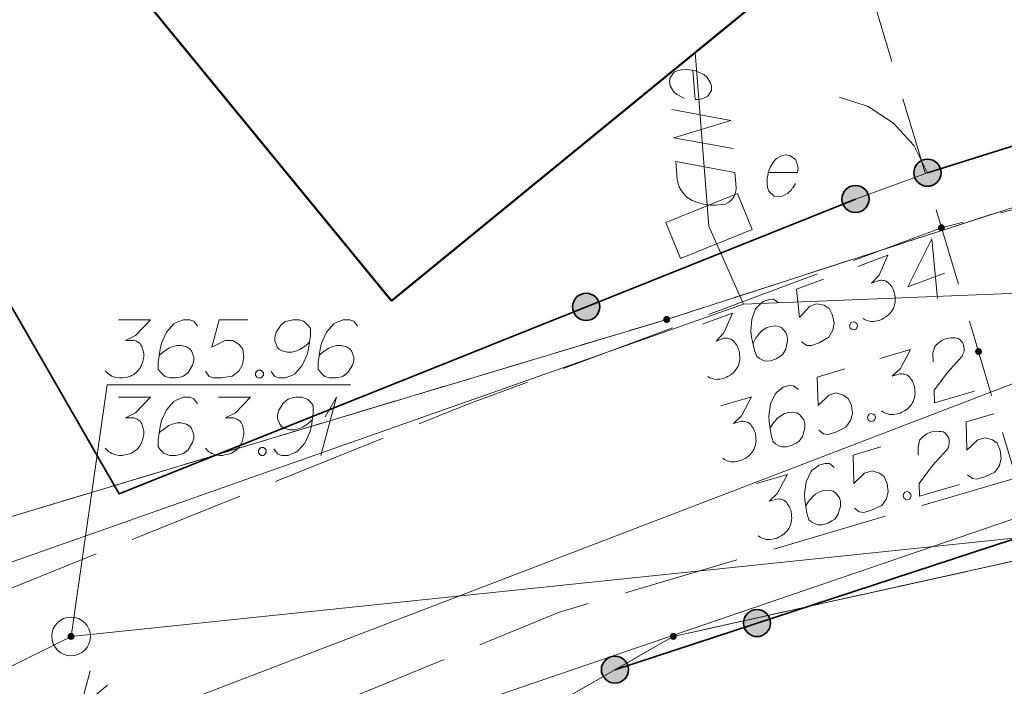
# Model space of a CAD drawing. Header units: metres. Extents: x 5554594 to 5556205, y 5636132 to 5636668.
# Tile 129 of 168: x 5555429 to 5555441, y 5636462 to 5636470. Entities that reach past the tile are written whole.
import ezdxf

# ---------------------------------------------------------------- set-up
doc = ezdxf.new("R2010")
doc.units = ezdxf.units.M
doc.header["$MEASUREMENT"] = 0
doc.header["$XCLIPFRAME"] = 0
for name, pattern in [('L_0_04', [1.5, 1, -0.5]), ('L_0_06', [2, 1.5, -0.5]), ('PRZER1-1', [2, 1, -1]), ('PRZER3-1', [4, 3, -1])]:
    doc.linetypes.add(name, pattern=pattern)
for name, color, linetype, lineweight in [('#digitalizacja', 7, 'Continuous', 18), ('#przekroje', 7, 'L_0_04', 18), ('#RASTER', 7, 'Continuous', 18), ('#skartowane', 7, 'Continuous', 18)]:
    doc.layers.add(name, color=color, linetype=linetype, lineweight=lineweight)
for name, color, linetype, lineweight, true_color in [('GEPPGD', 96, 'Continuous', 18, 0x008000), ('GESBZO', 18, 'Continuous', 50, 0x0a0909), ('GESDZI', 18, 'Continuous', 18, 0x0a0909), ('GESKKL', 96, 'PRZER3-1', 18, 0x008000), ('GESUZY', 96, 'PRZER1-1', 18, 0x008000), ('GULENN', 1, 'Continuous', 18, 0xff0000)]:
    doc.layers.add(name, color=color, linetype=linetype, lineweight=lineweight, true_color=true_color)
picture_1 = doc.add_image_def('image2.tif', size_in_pixel=(18897, 11811))

# ---------------------------------------------------------------- blocks, each defined once
blk = doc.blocks.new('EPPGN')
blk.add_hatch(color=0).paths.add_polyline_path([(0, -0.09), (-0.027812, -0.085595), (-0.052901, -0.072812), (-0.072812, -0.052901), (-0.085595, -0.027812), (-0.09, 0), (-0.085595, 0.027812), (-0.072812, 0.052901), (-0.052901, 0.072812), (-0.027812, 0.085595), (0, 0.09), (0.027812, 0.085595), (0.052901, 0.072812), (0.072812, 0.052901), (0.085595, 0.027812), (0.09, 0), (0.085595, -0.027812), (0.072812, -0.052901), (0.052901, -0.072812), (0.027812, -0.085595)])
blk = doc.blocks.new('SZAFA1_2')
at = {"color": 0, "flags": 128}
blk.add_lwpolyline([(-1, -0.5), (-1, 0.5), (1, 0.5), (1, -0.5), (-1, -0.5)], close=True, dxfattribs=at)
blk = doc.blocks.new('*U315')
at = {"layer": '#skartowane', "color": 36, "linetype": 'ByBlock', "lineweight": 18, "true_color": 0x803300}
for p, q in [((5555429.446, 5636461.267), (5555429.646, 5636462.017)), ((5555429.516, 5636461.532), (5555429.871, 5636461.828)), ((5555429.587, 5636461.591), (5555429.741, 5636461.267))]:
    blk.add_line(p, q, dxfattribs=at)
blk = doc.blocks.new('*U1320')
at = {"layer": '#skartowane', "color": 36, "linetype": 'ByBlock', "lineweight": 18, "true_color": 0x803300}
for q in [(5555432.63, 5636464.799), (5555432.683, 5636465.295)]:
    blk.add_line((5555432.831, 5636465.549), q, dxfattribs=at)
blk = doc.blocks.new('*U1640')
at = {"layer": '#digitalizacja', "color": 36, "linetype": 'ByBlock', "lineweight": 18, "true_color": 0x803300}
for q in [(5555432.63, 5636464.799), (5555432.683, 5636465.295)]:
    blk.add_line((5555432.831, 5636465.549), q, dxfattribs=at)

msp = doc.modelspace()

# ---------------------------------------------------------------- hatches: boundary and pattern name
at = {"layer": '#skartowane', "linetype": 'Continuous', "lineweight": 35}
h = msp.add_hatch(color=7, dxfattribs=at)
edge = h.paths.add_edge_path()
edge.add_arc((5555440.47, 5636468.45), 0.175, 0, 360)
h = msp.add_hatch(color=7, dxfattribs=at)
edge = h.paths.add_edge_path()
edge.add_arc((5555439.54, 5636468.11), 0.175, 0, 360)
at = {"layer": '#skartowane', "linetype": 'Continuous', "lineweight": 18}
h = msp.add_hatch(color=7, dxfattribs=at)
edge = h.paths.add_edge_path()
edge.add_arc((5555440.65, 5636467.74), 0.045, 0, 360)
at = {"layer": '#skartowane', "linetype": 'Continuous', "lineweight": 35}
h = msp.add_hatch(color=7, dxfattribs=at)
edge = h.paths.add_edge_path()
edge.add_arc((5555436.058, 5636466.717), 0.175, 0, 360)
at = {"layer": '#skartowane', "linetype": 'Continuous', "lineweight": 18}
h = msp.add_hatch(color=7, dxfattribs=at)
edge = h.paths.add_edge_path()
edge.add_arc((5555441.13, 5636466.14), 0.045, 0, 360)
at = {"layer": '#skartowane', "linetype": 'Continuous', "lineweight": 35}
h = msp.add_hatch(color=7, dxfattribs=at)
edge = h.paths.add_edge_path()
edge.add_arc((5555438.267, 5636462.632), 0.175, 0, 360)
at = {"layer": '#skartowane', "linetype": 'Continuous', "lineweight": 18}
h = msp.add_hatch(color=7, dxfattribs=at)
edge = h.paths.add_edge_path()
edge.add_arc((5555429.4, 5636462.46), 0.045, 0, 360)
at = {"layer": '#skartowane', "linetype": 'Continuous', "lineweight": 35}
h = msp.add_hatch(color=7, dxfattribs=at)
edge = h.paths.add_edge_path()
edge.add_arc((5555436.43, 5636462.03), 0.175, 0, 360)

# ---------------------------------------------------------------- linework, layer by layer
at = {"layer": '#digitalizacja', "color": 36, "linetype": 'Continuous', "lineweight": 18, "true_color": 0x803300}
msp.add_line((5555429.4, 5636462.46), (5555466.999, 5636466.383), dxfattribs=at)
at = {"layer": '#digitalizacja', "color": 1, "linetype": 'Continuous', "lineweight": 18, "flags": 128}
for points in [[(5555456.683, 5636471.327), (5555448.598, 5636470.002), (5555442.289, 5636466.918), (5555438.092, 5636466.752), (5555427.655, 5636463.077)], [(5555438.092, 5636466.752), (5555437.646, 5636467.761), (5555437.467, 5636470.004)], [(5555437.438, 5636469.774), (5555437.468, 5636469.397), (5555437.527, 5636469.396), (5555437.579, 5636469.412), (5555437.63, 5636469.44), (5555437.678, 5636469.514), (5555437.679, 5636469.574), (5555437.663, 5636469.62), (5555437.623, 5636469.682), (5555437.578, 5636469.72), (5555437.511, 5636469.75), (5555437.462, 5636469.77), (5555437.36, 5636469.785), (5555437.295, 5636469.78), (5555437.243, 5636469.77), (5555437.197, 5636469.749), (5555437.138, 5636469.673), (5555437.136, 5636469.625), (5555437.145, 5636469.579), (5555437.146, 5636469.573), (5555437.187, 5636469.499), (5555437.232, 5636469.461), (5555437.263, 5636469.446), (5555437.269, 5636469.44), (5555437.324, 5636469.415)], [(5555437.164, 5636469.266), (5555437.928, 5636469.126), (5555437.193, 5636468.901), (5555437.957, 5636468.761)], [(5555437.981, 5636468.455), (5555437.997, 5636468.254), (5555437.995, 5636468.213), (5555437.99, 5636468.195), (5555437.981, 5636468.164), (5555437.97, 5636468.146), (5555437.96, 5636468.127), (5555437.933, 5636468.095), (5555437.911, 5636468.076), (5555437.854, 5636468.042), (5555437.725, 5636468.031), (5555437.665, 5636468.033), (5555437.636, 5636468.036), (5555437.606, 5636468.04), (5555437.576, 5636468.043), (5555437.545, 5636468.053), (5555437.509, 5636468.062), (5555437.454, 5636468.081), (5555437.43, 5636468.091), (5555437.361, 5636468.133), (5555437.323, 5636468.171), (5555437.289, 5636468.216), (5555437.262, 5636468.267), (5555437.246, 5636468.313), (5555437.236, 5636468.366), (5555437.218, 5636468.595), (5555437.981, 5636468.455)]]:
    msp.add_lwpolyline(points, dxfattribs=at)
at = {"layer": '#digitalizacja', "color": 7, "linetype": 'Continuous', "lineweight": 18, "flags": 128}
msp.add_lwpolyline([(5555438.414, 5636468.455), (5555438.792, 5636468.455), (5555438.797, 5636468.514), (5555438.786, 5636468.567), (5555438.762, 5636468.621), (5555438.691, 5636468.674), (5555438.632, 5636468.68), (5555438.585, 5636468.668), (5555438.52, 5636468.632), (5555438.478, 5636468.591), (5555438.443, 5636468.526), (5555438.419, 5636468.479), (5555438.396, 5636468.378), (5555438.396, 5636468.313), (5555438.402, 5636468.26), (5555438.419, 5636468.213), (5555438.49, 5636468.148), (5555438.538, 5636468.142), (5555438.585, 5636468.148), (5555438.591, 5636468.148), (5555438.667, 5636468.184), (5555438.709, 5636468.225), (5555438.727, 5636468.254), (5555438.732, 5636468.26), (5555438.762, 5636468.313)], dxfattribs=at)
at = {"layer": '#digitalizacja', "color": 5, "linetype": 'Continuous', "lineweight": 18, "flags": 128}
msp.add_lwpolyline([(5555451.99, 5636467.54), (5555441.906, 5636465.852), (5555428.432, 5636460.691), (5555416.795, 5636454.239), (5555413.272, 5636451.619), (5555410.494, 5636449.408), (5555407.558, 5636446.707)], dxfattribs=at)
at = {"layer": '#digitalizacja', "color": 36, "linetype": 'Continuous', "lineweight": 18, "true_color": 0x803300, "flags": 128}
for points in [[(5555430.014, 5636465.549), (5555430.428, 5636465.549), (5555430.233, 5636465.348), (5555430.103, 5636465.283), (5555430.209, 5636465.283), (5555430.233, 5636465.277), (5555430.244, 5636465.271), (5555430.256, 5636465.265), (5555430.268, 5636465.259), (5555430.292, 5636465.242), (5555430.303, 5636465.224), (5555430.315, 5636465.206), (5555430.321, 5636465.189), (5555430.333, 5636465.147), (5555430.339, 5636465.112), (5555430.339, 5636465.094), (5555430.339, 5636465.07), (5555430.333, 5636465.035), (5555430.327, 5636465.011), (5555430.321, 5636464.988), (5555430.315, 5636464.97), (5555430.309, 5636464.958), (5555430.303, 5636464.946), (5555430.298, 5636464.935), (5555430.286, 5636464.917), (5555430.268, 5636464.893), (5555430.25, 5636464.876), (5555430.239, 5636464.864), (5555430.221, 5636464.852), (5555430.203, 5636464.84), (5555430.18, 5636464.828), (5555430.168, 5636464.822), (5555430.126, 5636464.811), (5555430.091, 5636464.805), (5555430.067, 5636464.799), (5555430.026, 5636464.799), (5555429.979, 5636464.805), (5555429.961, 5636464.811), (5555429.943, 5636464.817), (5555429.926, 5636464.822), (5555429.908, 5636464.834), (5555429.89, 5636464.846), (5555429.861, 5636464.87), (5555429.843, 5636464.893)], [(5555431.036, 5636465.466), (5555430.988, 5636465.531), (5555430.935, 5636465.549), (5555430.853, 5636465.549), (5555430.794, 5636465.525), (5555430.758, 5636465.513), (5555430.729, 5636465.496), (5555430.634, 5636465.389), (5555430.569, 5636465.248), (5555430.551, 5636465.171), (5555430.528, 5636465), (5555430.528, 5636464.911), (5555430.551, 5636464.876), (5555430.599, 5636464.828), (5555430.616, 5636464.817), (5555430.676, 5636464.799), (5555430.752, 5636464.799), (5555430.811, 5636464.811), (5555430.853, 5636464.822), (5555430.912, 5636464.87), (5555430.971, 5636464.964), (5555430.988, 5636465.023), (5555430.988, 5636465.07), (5555430.959, 5636465.147), (5555430.935, 5636465.177), (5555430.894, 5636465.2), (5555430.823, 5636465.218), (5555430.77, 5636465.218), (5555430.705, 5636465.2), (5555430.664, 5636465.183), (5555430.593, 5636465.135), (5555430.557, 5636465.106), (5555430.54, 5636465.088)], [(5555431.307, 5636465.549), (5555431.721, 5636465.549), (5555431.526, 5636465.348), (5555431.396, 5636465.283), (5555431.502, 5636465.283), (5555431.526, 5636465.277), (5555431.538, 5636465.271), (5555431.549, 5636465.265), (5555431.561, 5636465.259), (5555431.585, 5636465.242), (5555431.597, 5636465.224), (5555431.608, 5636465.206), (5555431.614, 5636465.189), (5555431.626, 5636465.147), (5555431.632, 5636465.112), (5555431.632, 5636465.094), (5555431.632, 5636465.07), (5555431.626, 5636465.035), (5555431.62, 5636465.011), (5555431.614, 5636464.988), (5555431.608, 5636464.97), (5555431.603, 5636464.958), (5555431.597, 5636464.946), (5555431.591, 5636464.935), (5555431.579, 5636464.917), (5555431.561, 5636464.893), (5555431.544, 5636464.876), (5555431.532, 5636464.864), (5555431.514, 5636464.852), (5555431.496, 5636464.84), (5555431.473, 5636464.828), (5555431.461, 5636464.822), (5555431.419, 5636464.811), (5555431.384, 5636464.805), (5555431.36, 5636464.799), (5555431.319, 5636464.799), (5555431.272, 5636464.805), (5555431.254, 5636464.811), (5555431.236, 5636464.817), (5555431.219, 5636464.822), (5555431.201, 5636464.834), (5555431.183, 5636464.846), (5555431.154, 5636464.87), (5555431.136, 5636464.893)], [(5555432.022, 5636464.881), (5555432.069, 5636464.817), (5555432.122, 5636464.799), (5555432.205, 5636464.799), (5555432.264, 5636464.822), (5555432.299, 5636464.834), (5555432.329, 5636464.852), (5555432.423, 5636464.958), (5555432.488, 5636465.1), (5555432.506, 5636465.177), (5555432.53, 5636465.348), (5555432.53, 5636465.437), (5555432.506, 5636465.472), (5555432.459, 5636465.519), (5555432.441, 5636465.531), (5555432.382, 5636465.549), (5555432.305, 5636465.549), (5555432.246, 5636465.537), (5555432.205, 5636465.525), (5555432.146, 5636465.478), (5555432.087, 5636465.383), (5555432.069, 5636465.324), (5555432.069, 5636465.277), (5555432.099, 5636465.2), (5555432.122, 5636465.171), (5555432.164, 5636465.147), (5555432.234, 5636465.13), (5555432.288, 5636465.13), (5555432.353, 5636465.147), (5555432.394, 5636465.165), (5555432.465, 5636465.212), (5555432.5, 5636465.242), (5555432.518, 5636465.259)], [(5555431.856, 5636464.899), (5555431.886, 5636464.899), (5555431.904, 5636464.887), (5555431.921, 5636464.864), (5555431.921, 5636464.834), (5555431.904, 5636464.811), (5555431.886, 5636464.799), (5555431.856, 5636464.799), (5555431.839, 5636464.811), (5555431.821, 5636464.834), (5555431.821, 5636464.864), (5555431.839, 5636464.887), (5555431.856, 5636464.899)]]:
    msp.add_lwpolyline(points, dxfattribs=at)
at = {"layer": '#przekroje', "color": 7, "lineweight": 18, "flags": 128}
msp.add_lwpolyline([(5555439.723, 5636470.843), (5555443.156, 5636459.362)], dxfattribs=at)
at = {"layer": '#skartowane', "color": 7, "linetype": 'Continuous', "lineweight": 18}
msp.add_line((5555439.54, 5636468.11), (5555440.47, 5636468.45), dxfattribs=at)
at = {"layer": '#skartowane', "color": 36, "linetype": 'Continuous', "lineweight": 18, "true_color": 0x803300}
msp.add_line((5555416.05, 5636455.82), (5555429.4, 5636462.46), dxfattribs=at)
at = {"layer": '#skartowane', "color": 7, "linetype": 'L_0_06', "lineweight": 18, "flags": 128}
msp.add_lwpolyline([(5555466.73, 5636461.06), (5555459.42, 5636465.04), (5555457.02, 5636465.41), (5555452.63, 5636465.61), (5555446.85, 5636465.37), (5555441.62, 5636464.51), (5555435.7, 5636462.77), (5555429.61, 5636460.27), (5555423.1, 5636457.3), (5555417.2, 5636453.95), (5555413.63, 5636451.67), (5555409.04, 5636447.68), (5555404.73, 5636443.33), (5555401.32, 5636439.67), (5555382.13, 5636416.99), (5555377.75, 5636411.8), (5555368.65, 5636401.73), (5555358.12, 5636389.68), (5555351.83, 5636382.05), (5555348.89, 5636378.21), (5555346.63, 5636374.93), (5555343.77, 5636370.29), (5555340.53, 5636363.52), (5555337.7, 5636355.88), (5555335.13, 5636347.53), (5555332.44, 5636339.45), (5555328.49, 5636328.74), (5555326.7, 5636324.3), (5555322.46, 5636312.61), (5555317.05, 5636297.8), (5555313.91, 5636289.91), (5555311.07, 5636291.5), (5555314.46, 5636298.64), (5555320.4, 5636315), (5555321.1, 5636318.34), (5555320.31, 5636318.97), (5555318.92, 5636319.26), (5555318.24, 5636323.4), (5555317.55, 5636325.21), (5555315.06, 5636326.83), (5555316.44, 5636329.16), (5555319.62, 5636328.9), (5555323.95, 5636328.36), (5555325.47, 5636329.83), (5555326.77, 5636332.37), (5555329.72, 5636340.51), (5555332.43, 5636348.61), (5555334.87, 5636356.71), (5555337.79, 5636364.47), (5555340.99, 5636371.16), (5555344.19, 5636376.65), (5555346.4, 5636379.74), (5555349.41, 5636383.74), (5555355.85, 5636391.61), (5555363.7, 5636400.4), (5555366.42, 5636403.59), (5555375.75, 5636414.19), (5555378.31, 5636418.36), (5555373.52, 5636420.79), (5555376.43, 5636424.38), (5555377.28, 5636425.23), (5555380.03, 5636423.16), (5555380.65, 5636423.75), (5555382.52, 5636422.14), (5555399.27, 5636441.57), (5555402.64, 5636445.3), (5555406.76, 5636449.37), (5555411.7, 5636453.77), (5555415.38, 5636456.22), (5555420.94, 5636459.52), (5555420.73, 5636460.05), (5555422.54, 5636460.95), (5555422.89, 5636460.42), (5555428.37, 5636462.98), (5555434.53, 5636465.46), (5555440.65, 5636467.74), (5555449.09, 5636469.87), (5555449.84, 5636470.61), (5555452.54, 5636472.11), (5555453.14, 5636471.36), (5555454.76, 5636472.78), (5555456.32, 5636474.81), (5555457.67, 5636477.44), (5555459.8, 5636481.39), (5555462.71, 5636485.66), (5555464.78, 5636483.78), (5555461.58, 5636479.17), (5555460.92, 5636476.08), (5555461.24, 5636473.64), (5555465.24, 5636467.56), (5555467.69, 5636464.02), (5555466.73, 5636461.06)], close=True, dxfattribs=at)
at = {"layer": '#skartowane', "color": 7, "linetype": 'Continuous', "lineweight": 35, "flags": 128}
for points in [[(5555449.84, 5636470.61), (5555448.44, 5636470.96), (5555440.47, 5636468.45)], [(5555439.54, 5636468.11), (5555430.02, 5636464.3), (5555427.98, 5636467.84), (5555427.02, 5636467.36)], [(5555450.89, 5636464.86), (5555446.27, 5636464.54), (5555441.83, 5636463.8), (5555436.43, 5636462.03)]]:
    msp.add_lwpolyline(points, dxfattribs=at)
at = {"layer": '#skartowane', "color": 7, "flags": 128}
msp.add_lwpolyline([(5555439.333, 5636469.428), (5555439.705, 5636469.306), (5555440.033, 5636469.092), (5555440.294, 5636468.8), (5555440.47, 5636468.45)], dxfattribs=at)
at = {"layer": '#skartowane', "color": 7, "linetype": 'Continuous', "lineweight": 18, "flags": 128}
for points in [[(5555440.692, 5636467.154), (5555440.216, 5636466.977), (5555440.527, 5636467.597), (5555440.601, 5636466.824)], [(5555439.57, 5636467.24), (5555439.957, 5636467.385), (5555439.845, 5636467.128), (5555439.746, 5636467.022), (5555439.845, 5636467.059), (5555439.869, 5636467.062), (5555439.883, 5636467.06), (5555439.896, 5636467.059), (5555439.909, 5636467.058), (5555439.937, 5636467.049), (5555439.954, 5636467.037), (5555439.972, 5636467.024), (5555439.983, 5636467.01), (5555440.009, 5636466.975), (5555440.027, 5636466.944), (5555440.033, 5636466.927), (5555440.041, 5636466.905), (5555440.048, 5636466.87), (5555440.051, 5636466.846), (5555440.054, 5636466.822), (5555440.054, 5636466.803), (5555440.053, 5636466.79), (5555440.051, 5636466.777), (5555440.05, 5636466.764), (5555440.045, 5636466.743), (5555440.037, 5636466.715), (5555440.026, 5636466.692), (5555440.019, 5636466.677), (5555440.007, 5636466.659), (5555439.994, 5636466.642), (5555439.976, 5636466.623), (5555439.967, 5636466.613), (5555439.933, 5636466.588), (5555439.902, 5636466.57), (5555439.882, 5636466.556), (5555439.843, 5636466.542), (5555439.796, 5636466.531), (5555439.778, 5636466.53), (5555439.759, 5636466.529), (5555439.74, 5636466.529), (5555439.72, 5636466.533), (5555439.699, 5636466.538), (5555439.663, 5636466.55), (5555439.638, 5636466.566)], [(5555439.127, 5636467.075), (5555438.779, 5636466.945), (5555438.814, 5636466.58), (5555438.943, 5636466.723), (5555439.037, 5636466.758), (5555439.133, 5636466.737), (5555439.198, 5636466.698), (5555439.244, 5636466.608), (5555439.263, 5636466.508), (5555439.247, 5636466.414), (5555439.193, 5636466.325), (5555439.068, 5636466.253), (5555438.969, 5636466.216), (5555438.91, 5636466.219), (5555438.843, 5636466.264)], [(5555438.547, 5636466.771), (5555438.48, 5636466.815), (5555438.425, 5636466.813), (5555438.347, 5636466.785), (5555438.3, 5636466.742), (5555438.271, 5636466.718), (5555438.249, 5636466.691), (5555438.198, 5636466.559), (5555438.187, 5636466.403), (5555438.197, 5636466.325), (5555438.234, 5636466.157), (5555438.265, 5636466.074), (5555438.3, 5636466.049), (5555438.361, 5636466.021), (5555438.381, 5636466.016), (5555438.443, 5636466.02), (5555438.515, 5636466.047), (5555438.566, 5636466.078), (5555438.601, 5636466.104), (5555438.639, 5636466.169), (5555438.662, 5636466.278), (5555438.658, 5636466.339), (5555438.641, 5636466.384), (5555438.587, 5636466.445), (5555438.554, 5636466.465), (5555438.507, 5636466.473), (5555438.435, 5636466.464), (5555438.385, 5636466.446), (5555438.33, 5636466.407), (5555438.298, 5636466.376), (5555438.248, 5636466.307), (5555438.225, 5636466.266), (5555438.215, 5636466.244)], [(5555437.561, 5636466.492), (5555437.949, 5636466.636), (5555437.836, 5636466.38), (5555437.737, 5636466.274), (5555437.837, 5636466.311), (5555437.861, 5636466.314), (5555437.874, 5636466.312), (5555437.887, 5636466.311), (5555437.9, 5636466.309), (5555437.929, 5636466.301), (5555437.946, 5636466.288), (5555437.963, 5636466.276), (5555437.975, 5636466.261), (5555438, 5636466.227), (5555438.018, 5636466.196), (5555438.024, 5636466.179), (5555438.033, 5636466.157), (5555438.039, 5636466.122), (5555438.042, 5636466.098), (5555438.045, 5636466.073), (5555438.045, 5636466.055), (5555438.044, 5636466.042), (5555438.043, 5636466.028), (5555438.041, 5636466.015), (5555438.036, 5636465.995), (5555438.028, 5636465.966), (5555438.018, 5636465.944), (5555438.011, 5636465.928), (5555437.998, 5636465.911), (5555437.986, 5636465.894), (5555437.968, 5636465.875), (5555437.959, 5636465.865), (5555437.924, 5636465.839), (5555437.893, 5636465.821), (5555437.873, 5636465.808), (5555437.834, 5636465.793), (5555437.788, 5636465.782), (5555437.769, 5636465.782), (5555437.75, 5636465.781), (5555437.732, 5636465.78), (5555437.711, 5636465.785), (5555437.69, 5636465.79), (5555437.654, 5636465.802), (5555437.63, 5636465.818)], [(5555439.481, 5636466.514), (5555439.509, 5636466.524), (5555439.53, 5636466.519), (5555439.555, 5636466.503), (5555439.565, 5636466.476), (5555439.556, 5636466.447), (5555439.544, 5636466.43), (5555439.516, 5636466.42), (5555439.496, 5636466.425), (5555439.471, 5636466.441), (5555439.46, 5636466.468), (5555439.469, 5636466.497), (5555439.481, 5636466.514)], [(5555440.545, 5636466.008), (5555440.541, 5636466.124), (5555440.566, 5636466.206), (5555440.608, 5636466.249), (5555440.654, 5636466.281), (5555440.692, 5636466.299), (5555440.721, 5636466.307), (5555440.773, 5636466.316), (5555440.811, 5636466.315), (5555440.829, 5636466.315), (5555440.868, 5636466.308), (5555440.892, 5636466.29), (5555440.91, 5636466.271), (5555440.921, 5636466.256), (5555440.933, 5636466.235), (5555440.942, 5636466.206), (5555440.944, 5636466.176), (5555440.944, 5636466.158), (5555440.939, 5636466.132), (5555440.929, 5636466.104), (5555440.917, 5636466.082), (5555440.727, 5636465.871), (5555440.555, 5636465.642), (5555440.561, 5636465.477), (5555441.076, 5636465.63)], [(5555439.855, 5636466.05), (5555440.251, 5636466.167), (5555440.121, 5636465.919), (5555440.015, 5636465.82), (5555440.117, 5636465.85), (5555440.141, 5636465.851), (5555440.154, 5636465.849), (5555440.167, 5636465.847), (5555440.18, 5636465.845), (5555440.208, 5636465.834), (5555440.224, 5636465.821), (5555440.241, 5636465.807), (5555440.252, 5636465.792), (5555440.275, 5636465.756), (5555440.29, 5636465.723), (5555440.295, 5636465.706), (5555440.302, 5636465.684), (5555440.307, 5636465.648), (5555440.308, 5636465.624), (5555440.309, 5636465.599), (5555440.308, 5636465.581), (5555440.306, 5636465.568), (5555440.304, 5636465.555), (5555440.301, 5636465.542), (5555440.295, 5636465.521), (5555440.285, 5636465.494), (5555440.273, 5636465.472), (5555440.265, 5636465.457), (5555440.251, 5636465.441), (5555440.238, 5636465.424), (5555440.218, 5636465.406), (5555440.209, 5636465.397), (5555440.172, 5636465.374), (5555440.14, 5636465.358), (5555440.119, 5636465.346), (5555440.08, 5636465.334), (5555440.033, 5636465.326), (5555440.014, 5636465.327), (5555439.995, 5636465.328), (5555439.977, 5636465.328), (5555439.956, 5636465.334), (5555439.936, 5636465.341), (5555439.901, 5636465.355), (5555439.877, 5636465.372)], [(5555439.402, 5636465.915), (5555439.045, 5636465.809), (5555439.056, 5636465.442), (5555439.194, 5636465.576), (5555439.291, 5636465.605), (5555439.385, 5636465.577), (5555439.447, 5636465.534), (5555439.487, 5636465.441), (5555439.499, 5636465.34), (5555439.477, 5636465.247), (5555439.416, 5636465.162), (5555439.287, 5636465.098), (5555439.185, 5636465.068), (5555439.128, 5636465.076), (5555439.064, 5636465.125)], [(5555433.013, 5636465.708), (5555429.867, 5636465.708), (5555429.4, 5636462.46)], [(5555438.803, 5636465.651), (5555438.739, 5636465.699), (5555438.683, 5636465.701), (5555438.604, 5636465.678), (5555438.554, 5636465.638), (5555438.523, 5636465.617), (5555438.5, 5636465.591), (5555438.44, 5636465.463), (5555438.418, 5636465.308), (5555438.423, 5636465.23), (5555438.449, 5636465.059), (5555438.474, 5636464.974), (5555438.507, 5636464.947), (5555438.566, 5636464.915), (5555438.586, 5636464.909), (5555438.648, 5636464.908), (5555438.721, 5636464.93), (5555438.774, 5636464.958), (5555438.811, 5636464.981), (5555438.854, 5636465.044), (5555438.883, 5636465.151), (5555438.884, 5636465.213), (5555438.87, 5636465.258), (5555438.82, 5636465.323), (5555438.789, 5636465.345), (5555438.743, 5636465.356), (5555438.67, 5636465.352), (5555438.619, 5636465.337), (5555438.561, 5636465.302), (5555438.527, 5636465.273), (5555438.472, 5636465.208), (5555438.447, 5636465.169), (5555438.435, 5636465.147)], [(5555437.8, 5636465.439), (5555438.196, 5636465.557), (5555438.067, 5636465.309), (5555437.961, 5636465.209), (5555438.062, 5636465.24), (5555438.087, 5636465.241), (5555438.1, 5636465.238), (5555438.113, 5636465.236), (5555438.126, 5636465.234), (5555438.153, 5636465.224), (5555438.17, 5636465.21), (5555438.186, 5636465.196), (5555438.197, 5636465.181), (5555438.22, 5636465.145), (5555438.236, 5636465.112), (5555438.241, 5636465.095), (5555438.247, 5636465.073), (5555438.252, 5636465.037), (5555438.253, 5636465.013), (5555438.254, 5636464.989), (5555438.253, 5636464.97), (5555438.251, 5636464.957), (5555438.249, 5636464.944), (5555438.247, 5636464.931), (5555438.24, 5636464.911), (5555438.23, 5636464.883), (5555438.218, 5636464.861), (5555438.21, 5636464.846), (5555438.197, 5636464.83), (5555438.183, 5636464.813), (5555438.164, 5636464.795), (5555438.154, 5636464.786), (5555438.118, 5636464.763), (5555438.085, 5636464.747), (5555438.065, 5636464.735), (5555438.025, 5636464.723), (5555437.978, 5636464.716), (5555437.959, 5636464.716), (5555437.941, 5636464.717), (5555437.922, 5636464.717), (5555437.902, 5636464.724), (5555437.881, 5636464.73), (5555437.846, 5636464.744), (5555437.823, 5636464.762)], [(5555439.717, 5636465.331), (5555439.745, 5636465.339), (5555439.766, 5636465.333), (5555439.789, 5636465.316), (5555439.798, 5636465.287), (5555439.788, 5636465.26), (5555439.774, 5636465.243), (5555439.746, 5636465.235), (5555439.725, 5636465.241), (5555439.702, 5636465.259), (5555439.693, 5636465.287), (5555439.703, 5636465.315), (5555439.717, 5636465.331)], [(5555441.327, 5636465.336), (5555440.97, 5636465.231), (5555440.98, 5636464.865), (5555441.119, 5636464.998), (5555441.215, 5636465.026), (5555441.309, 5636464.999), (5555441.371, 5636464.955), (5555441.411, 5636464.862), (5555441.422, 5636464.761), (5555441.4, 5636464.668), (5555441.339, 5636464.583), (5555441.21, 5636464.52), (5555441.108, 5636464.49), (5555441.05, 5636464.498), (5555440.987, 5636464.547)], [(5555440.351, 5636464.803), (5555440.348, 5636464.919), (5555440.373, 5636465), (5555440.416, 5636465.044), (5555440.462, 5636465.076), (5555440.5, 5636465.093), (5555440.528, 5636465.101), (5555440.581, 5636465.111), (5555440.618, 5636465.109), (5555440.637, 5636465.109), (5555440.676, 5636465.102), (5555440.7, 5636465.084), (5555440.718, 5636465.065), (5555440.728, 5636465.049), (5555440.741, 5636465.028), (5555440.749, 5636465), (5555440.752, 5636464.97), (5555440.751, 5636464.951), (5555440.746, 5636464.925), (5555440.736, 5636464.898), (5555440.724, 5636464.876), (5555440.533, 5636464.666), (5555440.361, 5636464.437), (5555440.366, 5636464.272), (5555440.882, 5636464.423)], [(5555439.866, 5636464.907), (5555439.509, 5636464.802), (5555439.518, 5636464.435), (5555439.657, 5636464.568), (5555439.754, 5636464.597), (5555439.848, 5636464.569), (5555439.91, 5636464.526), (5555439.949, 5636464.433), (5555439.961, 5636464.331), (5555439.939, 5636464.239), (5555439.878, 5636464.153), (5555439.748, 5636464.09), (5555439.646, 5636464.06), (5555439.589, 5636464.068), (5555439.525, 5636464.117)], [(5555439.266, 5636464.644), (5555439.202, 5636464.693), (5555439.146, 5636464.695), (5555439.067, 5636464.672), (5555439.017, 5636464.632), (5555438.986, 5636464.611), (5555438.963, 5636464.586), (5555438.902, 5636464.457), (5555438.88, 5636464.303), (5555438.884, 5636464.224), (5555438.91, 5636464.053), (5555438.935, 5636463.968), (5555438.968, 5636463.941), (5555439.026, 5636463.909), (5555439.047, 5636463.903), (5555439.108, 5636463.902), (5555439.182, 5636463.924), (5555439.235, 5636463.952), (5555439.272, 5636463.975), (5555439.315, 5636464.037), (5555439.345, 5636464.144), (5555439.345, 5636464.206), (5555439.332, 5636464.251), (5555439.282, 5636464.316), (5555439.251, 5636464.338), (5555439.205, 5636464.349), (5555439.132, 5636464.346), (5555439.081, 5636464.331), (5555439.023, 5636464.296), (5555438.989, 5636464.267), (5555438.934, 5636464.202), (5555438.908, 5636464.164), (5555438.896, 5636464.142)], [(5555438.262, 5636464.435), (5555438.659, 5636464.552), (5555438.528, 5636464.304), (5555438.422, 5636464.205), (5555438.524, 5636464.235), (5555438.548, 5636464.236), (5555438.561, 5636464.234), (5555438.574, 5636464.232), (5555438.587, 5636464.229), (5555438.615, 5636464.219), (5555438.631, 5636464.205), (5555438.648, 5636464.192), (5555438.658, 5636464.176), (5555438.681, 5636464.14), (5555438.697, 5636464.108), (5555438.702, 5636464.091), (5555438.709, 5636464.068), (5555438.713, 5636464.032), (5555438.714, 5636464.008), (5555438.715, 5636463.984), (5555438.714, 5636463.965), (5555438.712, 5636463.952), (5555438.71, 5636463.939), (5555438.707, 5636463.926), (5555438.701, 5636463.906), (5555438.691, 5636463.878), (5555438.679, 5636463.856), (5555438.671, 5636463.841), (5555438.657, 5636463.825), (5555438.643, 5636463.809), (5555438.624, 5636463.791), (5555438.614, 5636463.782), (5555438.578, 5636463.759), (5555438.546, 5636463.743), (5555438.525, 5636463.731), (5555438.485, 5636463.719), (5555438.438, 5636463.711), (5555438.419, 5636463.712), (5555438.401, 5636463.713), (5555438.382, 5636463.713), (5555438.362, 5636463.72), (5555438.341, 5636463.726), (5555438.306, 5636463.74), (5555438.283, 5636463.758)], [(5555440.179, 5636464.322), (5555440.207, 5636464.33), (5555440.228, 5636464.324), (5555440.251, 5636464.306), (5555440.26, 5636464.278), (5555440.249, 5636464.25), (5555440.236, 5636464.234), (5555440.207, 5636464.225), (5555440.187, 5636464.232), (5555440.163, 5636464.249), (5555440.155, 5636464.278), (5555440.165, 5636464.305), (5555440.179, 5636464.322)]]:
    msp.add_lwpolyline(points, dxfattribs=at)
at = {"layer": '#skartowane', "color": 36, "linetype": 'Continuous', "lineweight": 18, "true_color": 0x803300, "flags": 128}
for points in [[(5555430.014, 5636466.549), (5555430.428, 5636466.549), (5555430.233, 5636466.349), (5555430.103, 5636466.284), (5555430.209, 5636466.284), (5555430.233, 5636466.278), (5555430.244, 5636466.272), (5555430.256, 5636466.266), (5555430.268, 5636466.26), (5555430.292, 5636466.242), (5555430.303, 5636466.225), (5555430.315, 5636466.207), (5555430.321, 5636466.189), (5555430.333, 5636466.148), (5555430.339, 5636466.112), (5555430.339, 5636466.095), (5555430.339, 5636466.071), (5555430.333, 5636466.036), (5555430.327, 5636466.012), (5555430.321, 5636465.988), (5555430.315, 5636465.971), (5555430.309, 5636465.959), (5555430.303, 5636465.947), (5555430.298, 5636465.935), (5555430.286, 5636465.918), (5555430.268, 5636465.894), (5555430.25, 5636465.876), (5555430.239, 5636465.864), (5555430.221, 5636465.853), (5555430.203, 5636465.841), (5555430.18, 5636465.829), (5555430.168, 5636465.823), (5555430.126, 5636465.811), (5555430.091, 5636465.805), (5555430.067, 5636465.799), (5555430.026, 5636465.799), (5555429.979, 5636465.805), (5555429.961, 5636465.811), (5555429.943, 5636465.817), (5555429.926, 5636465.823), (5555429.908, 5636465.835), (5555429.89, 5636465.847), (5555429.861, 5636465.87), (5555429.843, 5636465.894)], [(5555431.036, 5636466.467), (5555430.988, 5636466.532), (5555430.935, 5636466.549), (5555430.853, 5636466.549), (5555430.794, 5636466.526), (5555430.758, 5636466.514), (5555430.729, 5636466.496), (5555430.634, 5636466.39), (5555430.569, 5636466.248), (5555430.551, 5636466.172), (5555430.528, 5636466), (5555430.528, 5636465.912), (5555430.551, 5636465.876), (5555430.599, 5636465.829), (5555430.616, 5636465.817), (5555430.676, 5636465.799), (5555430.752, 5636465.799), (5555430.811, 5636465.811), (5555430.853, 5636465.823), (5555430.912, 5636465.87), (5555430.971, 5636465.965), (5555430.988, 5636466.024), (5555430.988, 5636466.071), (5555430.959, 5636466.148), (5555430.935, 5636466.177), (5555430.894, 5636466.201), (5555430.823, 5636466.219), (5555430.77, 5636466.219), (5555430.705, 5636466.201), (5555430.664, 5636466.183), (5555430.593, 5636466.136), (5555430.557, 5636466.107), (5555430.54, 5636466.089)], [(5555431.685, 5636466.549), (5555431.313, 5636466.549), (5555431.219, 5636466.195), (5555431.39, 5636466.284), (5555431.49, 5636466.284), (5555431.573, 5636466.231), (5555431.62, 5636466.172), (5555431.632, 5636466.071), (5555431.614, 5636465.971), (5555431.567, 5636465.888), (5555431.484, 5636465.823), (5555431.343, 5636465.799), (5555431.236, 5636465.799), (5555431.183, 5636465.823), (5555431.136, 5636465.888)], [(5555431.986, 5636465.882), (5555432.034, 5636465.817), (5555432.087, 5636465.799), (5555432.169, 5636465.799), (5555432.229, 5636465.823), (5555432.264, 5636465.835), (5555432.293, 5636465.853), (5555432.388, 5636465.959), (5555432.453, 5636466.101), (5555432.471, 5636466.177), (5555432.494, 5636466.349), (5555432.494, 5636466.437), (5555432.471, 5636466.473), (5555432.423, 5636466.52), (5555432.406, 5636466.532), (5555432.347, 5636466.549), (5555432.27, 5636466.549), (5555432.211, 5636466.538), (5555432.169, 5636466.526), (5555432.11, 5636466.479), (5555432.051, 5636466.384), (5555432.034, 5636466.325), (5555432.034, 5636466.278), (5555432.063, 5636466.201), (5555432.087, 5636466.172), (5555432.128, 5636466.148), (5555432.199, 5636466.13), (5555432.252, 5636466.13), (5555432.317, 5636466.148), (5555432.358, 5636466.166), (5555432.429, 5636466.213), (5555432.465, 5636466.242), (5555432.482, 5636466.26)], [(5555433.102, 5636466.467), (5555433.055, 5636466.532), (5555433.002, 5636466.549), (5555432.919, 5636466.549), (5555432.86, 5636466.526), (5555432.825, 5636466.514), (5555432.795, 5636466.496), (5555432.701, 5636466.39), (5555432.636, 5636466.248), (5555432.618, 5636466.172), (5555432.595, 5636466), (5555432.595, 5636465.912), (5555432.618, 5636465.876), (5555432.665, 5636465.829), (5555432.683, 5636465.817), (5555432.742, 5636465.799), (5555432.819, 5636465.799), (5555432.878, 5636465.811), (5555432.919, 5636465.823), (5555432.978, 5636465.87), (5555433.038, 5636465.965), (5555433.055, 5636466.024), (5555433.055, 5636466.071), (5555433.026, 5636466.148), (5555433.002, 5636466.177), (5555432.961, 5636466.201), (5555432.89, 5636466.219), (5555432.837, 5636466.219), (5555432.772, 5636466.201), (5555432.73, 5636466.183), (5555432.66, 5636466.136), (5555432.624, 5636466.107), (5555432.606, 5636466.089)], [(5555431.821, 5636465.9), (5555431.851, 5636465.9), (5555431.868, 5636465.888), (5555431.886, 5636465.864), (5555431.886, 5636465.835), (5555431.868, 5636465.811), (5555431.851, 5636465.799), (5555431.821, 5636465.799), (5555431.803, 5636465.811), (5555431.786, 5636465.835), (5555431.786, 5636465.864), (5555431.803, 5636465.888), (5555431.821, 5636465.9)], [(5555430.014, 5636465.549), (5555430.428, 5636465.549), (5555430.233, 5636465.348), (5555430.103, 5636465.283), (5555430.209, 5636465.283), (5555430.233, 5636465.277), (5555430.244, 5636465.271), (5555430.256, 5636465.265), (5555430.268, 5636465.259), (5555430.292, 5636465.242), (5555430.303, 5636465.224), (5555430.315, 5636465.206), (5555430.321, 5636465.189), (5555430.333, 5636465.147), (5555430.339, 5636465.112), (5555430.339, 5636465.094), (5555430.339, 5636465.07), (5555430.333, 5636465.035), (5555430.327, 5636465.011), (5555430.321, 5636464.988), (5555430.315, 5636464.97), (5555430.309, 5636464.958), (5555430.303, 5636464.946), (5555430.298, 5636464.935), (5555430.286, 5636464.917), (5555430.268, 5636464.893), (5555430.25, 5636464.876), (5555430.239, 5636464.864), (5555430.221, 5636464.852), (5555430.203, 5636464.84), (5555430.18, 5636464.828), (5555430.168, 5636464.822), (5555430.126, 5636464.811), (5555430.091, 5636464.805), (5555430.067, 5636464.799), (5555430.026, 5636464.799), (5555429.979, 5636464.805), (5555429.961, 5636464.811), (5555429.943, 5636464.817), (5555429.926, 5636464.822), (5555429.908, 5636464.834), (5555429.89, 5636464.846), (5555429.861, 5636464.87), (5555429.843, 5636464.893)], [(5555431.036, 5636465.466), (5555430.988, 5636465.531), (5555430.935, 5636465.549), (5555430.853, 5636465.549), (5555430.794, 5636465.525), (5555430.758, 5636465.513), (5555430.729, 5636465.496), (5555430.634, 5636465.389), (5555430.569, 5636465.248), (5555430.551, 5636465.171), (5555430.528, 5636465), (5555430.528, 5636464.911), (5555430.551, 5636464.876), (5555430.599, 5636464.828), (5555430.616, 5636464.817), (5555430.676, 5636464.799), (5555430.752, 5636464.799), (5555430.811, 5636464.811), (5555430.853, 5636464.822), (5555430.912, 5636464.87), (5555430.971, 5636464.964), (5555430.988, 5636465.023), (5555430.988, 5636465.07), (5555430.959, 5636465.147), (5555430.935, 5636465.177), (5555430.894, 5636465.2), (5555430.823, 5636465.218), (5555430.77, 5636465.218), (5555430.705, 5636465.2), (5555430.664, 5636465.183), (5555430.593, 5636465.135), (5555430.557, 5636465.106), (5555430.54, 5636465.088)], [(5555431.307, 5636465.549), (5555431.721, 5636465.549), (5555431.526, 5636465.348), (5555431.396, 5636465.283), (5555431.502, 5636465.283), (5555431.526, 5636465.277), (5555431.538, 5636465.271), (5555431.549, 5636465.265), (5555431.561, 5636465.259), (5555431.585, 5636465.242), (5555431.597, 5636465.224), (5555431.608, 5636465.206), (5555431.614, 5636465.189), (5555431.626, 5636465.147), (5555431.632, 5636465.112), (5555431.632, 5636465.094), (5555431.632, 5636465.07), (5555431.626, 5636465.035), (5555431.62, 5636465.011), (5555431.614, 5636464.988), (5555431.608, 5636464.97), (5555431.603, 5636464.958), (5555431.597, 5636464.946), (5555431.591, 5636464.935), (5555431.579, 5636464.917), (5555431.561, 5636464.893), (5555431.544, 5636464.876), (5555431.532, 5636464.864), (5555431.514, 5636464.852), (5555431.496, 5636464.84), (5555431.473, 5636464.828), (5555431.461, 5636464.822), (5555431.419, 5636464.811), (5555431.384, 5636464.805), (5555431.36, 5636464.799), (5555431.319, 5636464.799), (5555431.272, 5636464.805), (5555431.254, 5636464.811), (5555431.236, 5636464.817), (5555431.219, 5636464.822), (5555431.201, 5636464.834), (5555431.183, 5636464.846), (5555431.154, 5636464.87), (5555431.136, 5636464.893)], [(5555432.022, 5636464.881), (5555432.069, 5636464.817), (5555432.122, 5636464.799), (5555432.205, 5636464.799), (5555432.264, 5636464.822), (5555432.299, 5636464.834), (5555432.329, 5636464.852), (5555432.423, 5636464.958), (5555432.488, 5636465.1), (5555432.506, 5636465.177), (5555432.53, 5636465.348), (5555432.53, 5636465.437), (5555432.506, 5636465.472), (5555432.459, 5636465.519), (5555432.441, 5636465.531), (5555432.382, 5636465.549), (5555432.305, 5636465.549), (5555432.246, 5636465.537), (5555432.205, 5636465.525), (5555432.146, 5636465.478), (5555432.087, 5636465.383), (5555432.069, 5636465.324), (5555432.069, 5636465.277), (5555432.099, 5636465.2), (5555432.122, 5636465.171), (5555432.164, 5636465.147), (5555432.234, 5636465.13), (5555432.288, 5636465.13), (5555432.353, 5636465.147), (5555432.394, 5636465.165), (5555432.465, 5636465.212), (5555432.5, 5636465.242), (5555432.518, 5636465.259)], [(5555431.856, 5636464.899), (5555431.886, 5636464.899), (5555431.904, 5636464.887), (5555431.921, 5636464.864), (5555431.921, 5636464.834), (5555431.904, 5636464.811), (5555431.886, 5636464.799), (5555431.856, 5636464.799), (5555431.839, 5636464.811), (5555431.821, 5636464.834), (5555431.821, 5636464.864), (5555431.839, 5636464.887), (5555431.856, 5636464.899)]]:
    msp.add_lwpolyline(points, dxfattribs=at)
at = {"layer": '#skartowane', "color": 7, "linetype": 'Continuous', "lineweight": 35}
for centre in [(5555440.47, 5636468.45), (5555439.54, 5636468.11), (5555436.058, 5636466.717), (5555438.267, 5636462.632), (5555436.43, 5636462.03)]:
    msp.add_circle(centre, 0.175, dxfattribs=at)
at = {"layer": '#skartowane', "color": 36, "linetype": 'Continuous', "lineweight": 18, "true_color": 0x803300}
msp.add_circle((5555429.4, 5636462.46), 0.25, dxfattribs=at)
at = {"layer": 'GESBZO', "color": 7, "linetype": 'Continuous', "lineweight": 50, "flags": 128}
msp.add_lwpolyline([(5555439.914, 5636483.747), (5555445.933, 5636476.924), (5555433.542, 5636466.796), (5555429.473, 5636471.758), (5555436.937, 5636477.895), (5555435.269, 5636480.009), (5555439.914, 5636483.747)], close=True, dxfattribs=at)
at = {"layer": 'GESDZI', "color": 96, "linetype": 'Continuous', "lineweight": 18, "flags": 128}
for points in [[(5555479.81, 5636505.97), (5555481.51, 5636503.97), (5555468.309, 5636490.731), (5555460.185, 5636481.554), (5555455.942, 5636474.595), (5555453.72, 5636472.454), (5555448.915, 5636470.374), (5555437.099, 5636466.554), (5555423.54, 5636462.48), (5555432.84, 5636481.77), (5555458.43, 5636492.63), (5555479.81, 5636505.97)], [(5555404.073, 5636395.02), (5555398.748, 5636398.735), (5555383.39, 5636416.92), (5555389.734, 5636423.873), (5555402.789, 5636438.708), (5555413.799, 5636449.56), (5555420.669, 5636454.714), (5555430.383, 5636458.569), (5555437.185, 5636462.46), (5555446.84, 5636464.597), (5555451.868, 5636465.418), (5555457.224, 5636464.58), (5555467.116, 5636460.589), (5555464.207, 5636454.062), (5555454.524, 5636438.193), (5555447.06, 5636429.289), (5555430.735, 5636417.459), (5555423.635, 5636411.745), (5555415.606, 5636406.363), (5555409.758, 5636401.08), (5555404.073, 5636395.02)]]:
    msp.add_lwpolyline(points, close=True, dxfattribs=at)
for points in [[(5555334.3, 5636361.82), (5555338.11, 5636369.71), (5555344.55, 5636379.2), (5555375.95, 5636415.45), (5555379.69, 5636419.03), (5555405.333, 5636448.297), (5555411.98, 5636454.27), (5555423.54, 5636462.48), (5555437.099, 5636466.554), (5555448.915, 5636470.374), (5555453.72, 5636472.454), (5555460.799, 5636470.534), (5555464.253, 5636468.493)], [(5555464.253, 5636468.493), (5555468.332, 5636465.003), (5555467.116, 5636460.589), (5555457.224, 5636464.58), (5555451.868, 5636465.418), (5555446.84, 5636464.597), (5555437.185, 5636462.46), (5555430.383, 5636458.569), (5555420.669, 5636454.714), (5555413.799, 5636449.56), (5555402.789, 5636438.708), (5555389.734, 5636423.873), (5555383.39, 5636416.92), (5555384.32, 5636411.24), (5555356.08, 5636382.6), (5555342.54, 5636360.36)]]:
    msp.add_lwpolyline(points, dxfattribs=at)
at = {"layer": 'GESKKL', "color": 96, "linetype": 'PRZER3-1', "lineweight": 18, "ltscale": 0.5, "true_color": 0x008000}
msp.add_lwpolyline([(5555447.06, 5636429.289), (5555454.524, 5636438.193), (5555464.207, 5636454.062), (5555467.116, 5636460.589), (5555457.224, 5636464.58), (5555451.868, 5636465.418), (5555446.84, 5636464.597), (5555437.185, 5636462.46), (5555430.383, 5636458.569), (5555420.669, 5636454.714), (5555413.799, 5636449.56), (5555402.789, 5636438.708), (5555389.734, 5636423.873), (5555383.39, 5636416.92), (5555398.748, 5636398.735), (5555404.073, 5636395.02), (5555409.758, 5636401.08), (5555415.606, 5636406.363), (5555423.635, 5636411.745), (5555430.735, 5636417.459), (5555447.06, 5636429.289)], close=True, dxfattribs=at)
at = {"layer": 'GESUZY', "color": 96, "linetype": 'PRZER1-1', "lineweight": 18, "ltscale": 0.5, "true_color": 0x008000}
for points in [[(5555460.185, 5636481.554), (5555468.309, 5636490.731), (5555481.51, 5636503.97), (5555479.81, 5636505.97), (5555458.43, 5636492.63), (5555432.84, 5636481.77), (5555423.54, 5636462.48), (5555437.099, 5636466.554), (5555448.915, 5636470.374), (5555453.72, 5636472.454), (5555455.942, 5636474.595), (5555460.185, 5636481.554)], [(5555447.06, 5636429.289), (5555454.524, 5636438.193), (5555464.207, 5636454.062), (5555467.116, 5636460.589), (5555457.224, 5636464.58), (5555451.868, 5636465.418), (5555446.84, 5636464.597), (5555437.185, 5636462.46), (5555430.383, 5636458.569), (5555420.669, 5636454.714), (5555413.799, 5636449.56), (5555402.789, 5636438.708), (5555389.734, 5636423.873), (5555383.39, 5636416.92), (5555398.748, 5636398.735), (5555404.073, 5636395.02), (5555409.758, 5636401.08), (5555415.606, 5636406.363), (5555423.635, 5636411.745), (5555430.735, 5636417.459), (5555447.06, 5636429.289)]]:
    msp.add_lwpolyline(points, close=True, dxfattribs=at)
msp.add_lwpolyline([(5555383.39, 5636416.92), (5555389.734, 5636423.873), (5555402.789, 5636438.708), (5555413.799, 5636449.56), (5555420.669, 5636454.714), (5555430.383, 5636458.569), (5555437.185, 5636462.46), (5555446.84, 5636464.597), (5555451.868, 5636465.418), (5555457.224, 5636464.58), (5555467.116, 5636460.589), (5555468.332, 5636465.003), (5555464.253, 5636468.493), (5555460.799, 5636470.534), (5555453.72, 5636472.454), (5555448.915, 5636470.374), (5555437.099, 5636466.554), (5555423.54, 5636462.48), (5555411.98, 5636454.27), (5555405.333, 5636448.297), (5555379.69, 5636419.03)], dxfattribs=at)
at = {"layer": 'GULENN', "color": 1, "linetype": 'Continuous', "lineweight": 18, "true_color": 0xff0000, "flags": 128}
msp.add_lwpolyline([(5555421.7, 5636455.92), (5555431.43, 5636460.51), (5555443.69, 5636464.7)], dxfattribs=at)

# ---------------------------------------------------------------- block references
at = {"layer": '#digitalizacja', "color": 7, "lineweight": 18, "xscale": 0.5, "yscale": 0.5, "zscale": 0.5, "rotation": 22.03573301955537}
msp.add_blockref('SZAFA1_2', (5555437.646, 5636467.761), dxfattribs=at)
at = {"layer": '#digitalizacja', "color": 36, "linetype": 'Continuous', "lineweight": 18, "true_color": 0x803300}
msp.add_blockref('*U1640', (0, 0), dxfattribs=at)
at = {"layer": '#skartowane', "color": 36, "linetype": 'Continuous', "lineweight": 18, "true_color": 0x803300}
for name in ['*U1320', '*U315']:
    msp.add_blockref(name, (0, 0), dxfattribs=at)
at = {"layer": 'GEPPGD', "color": 96, "lineweight": 18, "true_color": 0x008000, "xscale": 0.5, "yscale": 0.5, "zscale": 0.5, "rotation": 90}
for p in [(5555437.099, 5636466.554), (5555437.185, 5636462.46)]:
    msp.add_blockref('EPPGN', p, dxfattribs=at)

# ---------------------------------------------------------------- pictures from other files: only their frames are drawn
at = {"layer": '#RASTER', "color": 252, "linetype": 'Continuous', "lineweight": 18}
image = msp.add_image(picture_1, insert=(5555393.385, 5636149.865), size_in_units=(811.151, 518.084), dxfattribs=at)
image.set_boundary_path([(-0.5, -0.5), (-0.5, 11810.5), (18896.5, 11810.5), (18896.5, -0.5), (-0.5, -0.5)])
image.dxf.flags = 15

doc.saveas('drawing.dxf')
